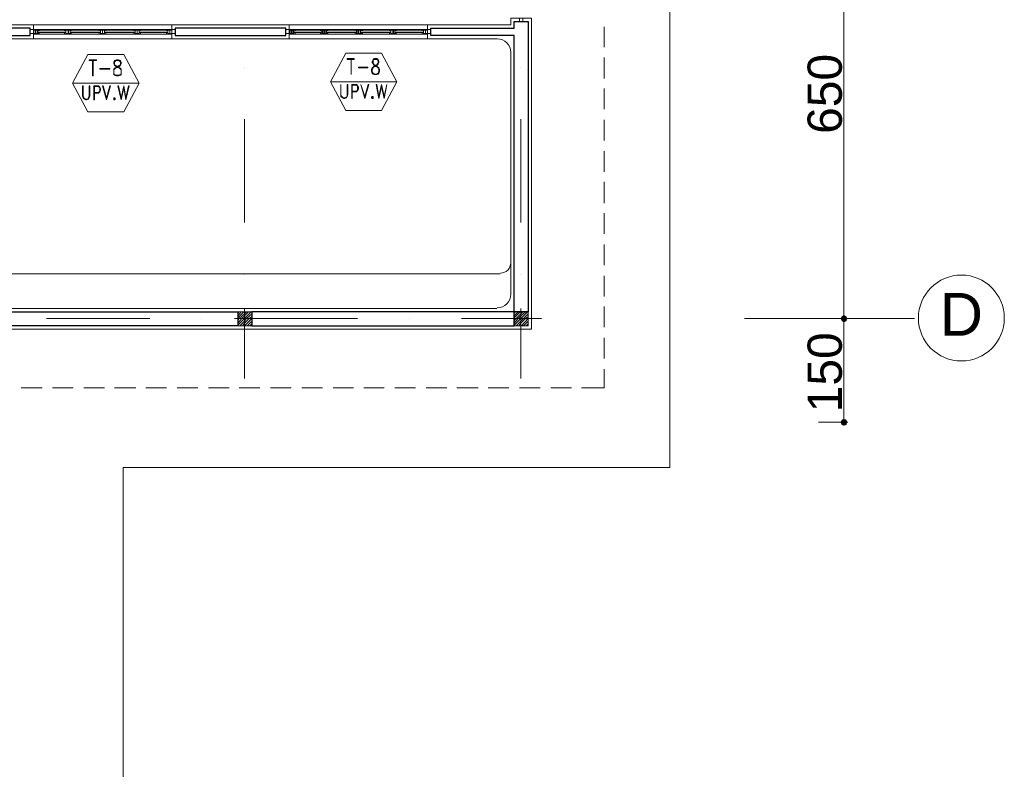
# Model space of a CAD drawing. Header units: metres. Extents: x 5.7 to 89.8, y 4 to 63.5.
# Tile 20 of 25: x 57.2 to 71.5, y 24 to 34.8. Entities that reach past the tile are written whole.
import ezdxf

# ---------------------------------------------------------------- set-up
doc = ezdxf.new("R2010")
doc.units = ezdxf.units.M
doc.header["$MEASUREMENT"] = 0
for name, color, linetype in [('PDF3_ax', 7, 'Continuous'), ('PDF3_column', 7, 'Continuous'), ('PDF3_dim', 7, 'Continuous'), ('PDF3_furn', 7, 'Continuous'), ('PDF3_khatchin', 7, 'Continuous'), ('PDF3_Layer5', 7, 'Continuous'), ('PDF3_Sym Tip Win', 7, 'Continuous'), ('PDF3_Text', 7, 'Continuous'), ('PDF3_W', 7, 'Continuous'), ('PDF3_wall', 7, 'Continuous'), ('PDF3_WIN', 7, 'Continuous')]:
    doc.layers.add(name, color=color, linetype=linetype)
doc.styles.add('PDF Arial', font='arial.ttf')

msp = doc.modelspace()

# ---------------------------------------------------------------- linework, layer by layer
at = {"layer": 'PDF3_ax', "lineweight": 9}
for points in [[(60.468, 34.13), (60.468, 34.13)], [(64.465, 34.13), (64.465, 34.13)], [(60.468, 33.379), (60.468, 31.886)], [(64.465, 33.379), (64.465, 31.886)], [(60.468, 31.134), (60.468, 31.134)], [(64.465, 31.134), (64.465, 31.134)], [(57.607, 30.499), (59.1, 30.499)], [(59.851, 30.499), (59.851, 30.499)], [(60.603, 30.499), (62.105, 30.499)], [(62.856, 30.499), (62.856, 30.499)], [(63.608, 30.499), (64.763, 30.499)], [(70.157, 30.499), (67.701, 30.499)], [(60.468, 30.383), (60.468, 29.632)], [(64.465, 30.383), (64.465, 29.632)]]:
    msp.add_lwpolyline(points, dxfattribs=at)
msp.add_circle((70.836, 30.504), 0.621, dxfattribs=at)
at = {"layer": 'PDF3_column', "lineweight": 18}
for points in [[(60.468, 30.643), (60.468, 30.345)], [(64.465, 30.643), (64.465, 30.345)], [(60.622, 30.499), (60.323, 30.499)], [(60.372, 30.576), (60.391, 30.595)], [(60.372, 30.537), (60.42, 30.595)], [(60.372, 30.508), (60.458, 30.595)], [(60.372, 30.47), (60.391, 30.499), (60.468, 30.566), (60.497, 30.595)], [(60.372, 30.431), (60.429, 30.499), (60.468, 30.537), (60.526, 30.595)], [(60.372, 30.402), (60.468, 30.499), (60.564, 30.595)], [(60.4, 30.393), (60.468, 30.46), (60.497, 30.499), (60.574, 30.566)], [(60.439, 30.393), (60.468, 30.431), (60.535, 30.499), (60.574, 30.528)], [(60.468, 30.499), (60.468, 30.499)], [(60.468, 30.393), (60.574, 30.499)], [(64.619, 30.499), (64.32, 30.499)], [(64.369, 30.576), (64.388, 30.595)], [(64.369, 30.537), (64.426, 30.595)], [(64.369, 30.508), (64.455, 30.595)], [(64.369, 30.47), (64.397, 30.499), (64.465, 30.566), (64.494, 30.595)], [(64.369, 30.431), (64.426, 30.499), (64.465, 30.537), (64.532, 30.595)], [(64.369, 30.402), (64.465, 30.499), (64.561, 30.595)], [(64.397, 30.393), (64.465, 30.46), (64.503, 30.499), (64.571, 30.566)], [(64.436, 30.393), (64.465, 30.431), (64.532, 30.499), (64.571, 30.528)], [(64.465, 30.499), (64.465, 30.499)], [(64.474, 30.393), (64.571, 30.499)], [(60.506, 30.393), (60.574, 30.46)], [(60.545, 30.393), (60.574, 30.422)], [(64.503, 30.393), (64.571, 30.46)], [(64.542, 30.393), (64.571, 30.422)]]:
    msp.add_lwpolyline(points, dxfattribs=at)
for points in [[(60.574, 30.393), (60.372, 30.393), (60.372, 30.595), (60.574, 30.595)], [(64.571, 30.393), (64.369, 30.393), (64.369, 30.595), (64.571, 30.595)]]:
    msp.add_lwpolyline(points, close=True, dxfattribs=at)
at = {"layer": 'PDF3_dim', "lineweight": 20}
for points in [[(69.136, 30.595), (69.136, 36.894)], [(69.136, 29.093), (69.136, 30.393)], [(68.77, 28.996), (69.194, 28.996)]]:
    msp.add_lwpolyline(points, dxfattribs=at)
msp.add_lwpolyline([(69.194, 30.499), (68.337, 30.499)], close=True, dxfattribs=at)
at = {"layer": 'PDF3_furn', "lineweight": 9}
msp.add_lwpolyline([(58.715, 28.341), (58.715, 17.343), (15.769, 17.343), (15.769, 52.15), (66.622, 52.15), (66.622, 28.341)], close=True, dxfattribs=at)
at = {"layer": 'PDF3_furn', "lineweight": 18}
msp.add_lwpolyline([(56.452, 31.144), (64.166, 31.144)], dxfattribs=at)
msp.add_arc((64.171, 31.303), 0.149, 270, 360, dxfattribs=at)
at = {"layer": 'PDF3_khatchin', "lineweight": 18}
for points in [[(65.669, 34.419), (65.669, 34.717)], [(65.669, 33.966), (65.669, 34.274)], [(65.669, 33.523), (65.669, 33.822)], [(65.669, 33.07), (65.669, 33.369)], [(65.669, 32.618), (65.669, 32.916)], [(65.669, 32.165), (65.669, 32.473)], [(65.669, 31.722), (65.669, 32.021)], [(65.669, 31.269), (65.669, 31.568)], [(65.669, 30.817), (65.669, 31.115)], [(65.669, 30.374), (65.669, 30.672)], [(65.669, 29.921), (65.669, 30.219)], [(65.341, 29.497), (65.669, 29.497), (65.669, 29.767)], [(57.241, 29.497), (57.54, 29.497)], [(57.694, 29.497), (57.993, 29.497)], [(58.147, 29.497), (58.445, 29.497)], [(58.59, 29.497), (58.898, 29.497)], [(59.042, 29.497), (59.341, 29.497)], [(59.495, 29.497), (59.794, 29.497)], [(59.948, 29.497), (60.246, 29.497)], [(60.391, 29.497), (60.689, 29.497)], [(60.844, 29.497), (61.142, 29.497)], [(61.296, 29.497), (61.595, 29.497)], [(61.749, 29.497), (62.047, 29.497)], [(62.192, 29.497), (62.49, 29.497)], [(62.645, 29.497), (62.943, 29.497)], [(63.097, 29.497), (63.396, 29.497)], [(63.54, 29.497), (63.848, 29.497)], [(63.993, 29.497), (64.291, 29.497)], [(64.446, 29.497), (64.744, 29.497)], [(64.898, 29.497), (65.197, 29.497)]]:
    msp.add_lwpolyline(points, dxfattribs=at)
at = {"layer": 'PDF3_Layer5', "lineweight": 13}
for points in [[(56.038, 34.746), (64.32, 34.746), (64.32, 34.842), (64.619, 34.842), (64.619, 30.345), (56.77, 30.345)], [(57.415, 34.746), (57.415, 34.544)], [(59.418, 34.746), (59.418, 34.544)], [(61.113, 34.746), (61.113, 34.544)], [(63.116, 34.746), (63.116, 34.544)], [(56.5, 34.544), (64.118, 34.544)], [(64.32, 34.342), (64.32, 30.846)], [(56.5, 30.643), (64.118, 30.643)]]:
    msp.add_lwpolyline(points, dxfattribs=at)
for centre, start, end in [((64.123, 34.346), 0.0055, 90), ((64.123, 30.85), 270, 0)]:
    msp.add_arc(centre, 0.197, start, end, dxfattribs=at)
at = {"layer": 'PDF3_Sym Tip Win', "lineweight": 18}
for points in [[(62.452, 33.504), (62.673, 33.918), (62.452, 34.332), (61.932, 34.332), (61.71, 33.918), (61.932, 33.504)], [(58.725, 33.484), (58.946, 33.899), (58.725, 34.313), (58.205, 34.313), (57.983, 33.899), (58.205, 33.484)], [(58.33, 34.226), (58.224, 34.226), (58.224, 34.236), (58.33, 34.236)], [(58.619, 34.236), (58.59, 34.226), (58.58, 34.197), (58.58, 34.178), (58.59, 34.159), (58.599, 34.149), (58.619, 34.13), (58.648, 34.12), (58.667, 34.111), (58.676, 34.101), (58.686, 34.082), (58.686, 34.043), (58.676, 34.024), (58.648, 34.014), (58.619, 34.014), (58.59, 34.024), (58.58, 34.043), (58.58, 34.082), (58.59, 34.101), (58.599, 34.111), (58.619, 34.12), (58.648, 34.13), (58.667, 34.149), (58.676, 34.159), (58.686, 34.178), (58.686, 34.197), (58.676, 34.226), (58.648, 34.236)], [(62.057, 34.245), (61.951, 34.245), (61.951, 34.255), (62.057, 34.255)], [(62.346, 34.255), (62.327, 34.245), (62.317, 34.216), (62.317, 34.197), (62.327, 34.178), (62.336, 34.168), (62.346, 34.159), (62.384, 34.139), (62.394, 34.13), (62.404, 34.12), (62.413, 34.101), (62.413, 34.072), (62.404, 34.043), (62.384, 34.033), (62.346, 34.033), (62.327, 34.043), (62.317, 34.072), (62.317, 34.101), (62.327, 34.12), (62.336, 34.13), (62.346, 34.139), (62.384, 34.159), (62.394, 34.168), (62.404, 34.178), (62.413, 34.197), (62.413, 34.216), (62.404, 34.245), (62.384, 34.255)], [(58.522, 34.101), (58.378, 34.101), (58.378, 34.111), (58.522, 34.111)], [(62.25, 34.12), (62.115, 34.12), (62.115, 34.13), (62.25, 34.13)], [(58.233, 33.86), (58.224, 33.86), (58.224, 33.716), (58.214, 33.687), (58.214, 33.677), (58.185, 33.667), (58.176, 33.667), (58.156, 33.677), (58.147, 33.687), (58.137, 33.716), (58.137, 33.86), (58.128, 33.86), (58.128, 33.716), (58.137, 33.687), (58.156, 33.667), (58.176, 33.658), (58.185, 33.658), (58.214, 33.667), (58.224, 33.687), (58.233, 33.716)], [(58.474, 33.658), (58.416, 33.86), (58.426, 33.86), (58.474, 33.687), (58.522, 33.86), (58.532, 33.86)], [(58.754, 33.658), (58.725, 33.831), (58.686, 33.658), (58.638, 33.86), (58.648, 33.86), (58.686, 33.687), (58.725, 33.86), (58.754, 33.687), (58.792, 33.86), (58.802, 33.86)], [(61.961, 33.879), (61.951, 33.879), (61.951, 33.735), (61.951, 33.706), (61.941, 33.696), (61.922, 33.687), (61.903, 33.687), (61.884, 33.696), (61.874, 33.706), (61.864, 33.735), (61.864, 33.879), (61.864, 33.735), (61.864, 33.706), (61.884, 33.687), (61.903, 33.677), (61.922, 33.677), (61.941, 33.687), (61.951, 33.706), (61.961, 33.735)], [(62.211, 33.677), (62.153, 33.879), (62.211, 33.706), (62.259, 33.879), (62.269, 33.879)], [(62.49, 33.677), (62.452, 33.85), (62.413, 33.677), (62.375, 33.879), (62.384, 33.879), (62.413, 33.706), (62.452, 33.879), (62.49, 33.706), (62.529, 33.879)], [(58.58, 33.687), (58.58, 33.677), (58.58, 33.667), (58.58, 33.658), (58.59, 33.658), (58.599, 33.667), (58.599, 33.677), (58.59, 33.687)], [(58.58, 33.677), (58.58, 33.667), (58.59, 33.667), (58.59, 33.677)], [(62.317, 33.706), (62.307, 33.696), (62.307, 33.687), (62.317, 33.677), (62.327, 33.677), (62.327, 33.687), (62.327, 33.696), (62.327, 33.706)], [(62.317, 33.696), (62.317, 33.687), (62.327, 33.687), (62.327, 33.696)]]:
    msp.add_lwpolyline(points, close=True, dxfattribs=at)
for points in [[(58.272, 34.226), (58.272, 34.005), (58.282, 34.005), (58.282, 34.226)], [(58.599, 34.226), (58.59, 34.197), (58.59, 34.178), (58.599, 34.159), (58.619, 34.149), (58.648, 34.13), (58.667, 34.12), (58.686, 34.101), (58.686, 34.082), (58.686, 34.043), (58.686, 34.024), (58.676, 34.014), (58.648, 34.005), (58.619, 34.005), (58.59, 34.014), (58.58, 34.024), (58.58, 34.043), (58.58, 34.082), (58.58, 34.101), (58.599, 34.12), (58.619, 34.13), (58.648, 34.149), (58.667, 34.159), (58.676, 34.178), (58.676, 34.197), (58.667, 34.226)], [(58.676, 34.207), (58.648, 34.226), (58.619, 34.226), (58.59, 34.207)], [(62.009, 34.245), (62.009, 34.024), (62.009, 34.245)], [(62.336, 34.245), (62.327, 34.216), (62.327, 34.197), (62.336, 34.178), (62.346, 34.168), (62.384, 34.159), (62.394, 34.139), (62.413, 34.12), (62.423, 34.101), (62.423, 34.072), (62.413, 34.043), (62.404, 34.033), (62.384, 34.024), (62.346, 34.024), (62.327, 34.033), (62.317, 34.043), (62.307, 34.072), (62.307, 34.101), (62.317, 34.12), (62.336, 34.139), (62.346, 34.159), (62.384, 34.168), (62.394, 34.178), (62.404, 34.197), (62.404, 34.216), (62.394, 34.245)], [(62.404, 34.236), (62.384, 34.245), (62.346, 34.245), (62.327, 34.236)], [(58.58, 34.033), (58.609, 34.014)], [(58.657, 34.014), (58.686, 34.033)], [(62.317, 34.053), (62.336, 34.033)], [(62.384, 34.033), (62.413, 34.053)], [(58.946, 33.899), (57.983, 33.899)], [(62.673, 33.918), (61.71, 33.918)], [(62.009, 34.024), (62.009, 34.024)], [(58.301, 33.754), (58.359, 33.754), (58.368, 33.764), (58.378, 33.773), (58.388, 33.793), (58.388, 33.822), (58.378, 33.841), (58.368, 33.85), (58.359, 33.86), (58.291, 33.86), (58.291, 33.658), (58.301, 33.658), (58.301, 33.85), (58.359, 33.85), (58.368, 33.841), (58.378, 33.822), (58.378, 33.793), (58.368, 33.773), (58.359, 33.764), (58.301, 33.764)], [(62.028, 33.773), (62.086, 33.773), (62.096, 33.783), (62.105, 33.793), (62.115, 33.812), (62.115, 33.841), (62.105, 33.86), (62.096, 33.87), (62.086, 33.879), (62.019, 33.879), (62.019, 33.677), (62.028, 33.677), (62.028, 33.87), (62.086, 33.87), (62.096, 33.86), (62.105, 33.841), (62.105, 33.812), (62.096, 33.793), (62.086, 33.783), (62.028, 33.783)]]:
    msp.add_lwpolyline(points, dxfattribs=at)
at = {"layer": 'PDF3_W', "lineweight": 9}
for points in [[(69.136, 30.547), (69.136, 30.595)], [(69.136, 30.441), (69.136, 30.393)], [(69.136, 29.044), (69.136, 29.093)]]:
    msp.add_lwpolyline(points, dxfattribs=at)
at = {"layer": 'PDF3_W', "transparency": 33554559}
for points in [[(69.107, 30.528), (69.136, 30.499), (69.088, 30.499)], [(69.136, 30.499), (69.107, 30.528), (69.088, 30.499)], [(69.136, 30.499), (69.088, 30.499), (69.107, 30.46)], [(69.088, 30.499), (69.107, 30.46), (69.136, 30.499)], [(69.136, 30.547), (69.107, 30.528), (69.136, 30.499)], [(69.136, 30.547), (69.136, 30.499), (69.107, 30.528)], [(69.107, 30.46), (69.136, 30.441), (69.136, 30.499)], [(69.107, 30.46), (69.136, 30.499), (69.136, 30.441)], [(69.174, 30.528), (69.136, 30.499), (69.136, 30.547)], [(69.174, 30.528), (69.136, 30.547), (69.136, 30.499)], [(69.184, 30.499), (69.174, 30.528), (69.136, 30.499)], [(69.136, 30.499), (69.184, 30.499), (69.174, 30.528)], [(69.136, 30.441), (69.136, 30.499), (69.174, 30.46)], [(69.136, 30.499), (69.174, 30.46), (69.184, 30.499)], [(69.136, 30.441), (69.174, 30.46), (69.136, 30.499)], [(69.174, 30.46), (69.136, 30.499), (69.184, 30.499)], [(69.136, 28.996), (69.107, 29.035), (69.088, 28.996)], [(69.088, 28.996), (69.107, 28.958), (69.136, 28.996)], [(69.136, 29.044), (69.136, 28.996), (69.107, 29.035)], [(69.107, 28.958), (69.136, 28.996), (69.136, 28.948)], [(69.174, 29.035), (69.136, 29.044), (69.136, 28.996)], [(69.136, 28.996), (69.184, 28.996), (69.174, 29.035)], [(69.136, 28.948), (69.174, 28.958), (69.136, 28.996)], [(69.174, 28.958), (69.136, 28.996), (69.184, 28.996)]]:
    msp.add_solid(points, dxfattribs=at)
at = {"layer": 'PDF3_wall', "lineweight": 30}
for points in [[(64.369, 30.393), (64.369, 34.592), (63.165, 34.592), (63.165, 34.698), (64.369, 34.698), (64.369, 34.794), (64.571, 34.794), (64.571, 30.595), (60.574, 30.595), (60.574, 30.393)], [(56.009, 32.396), (56.23, 32.396), (56.23, 34.592), (57.367, 34.592), (57.367, 34.698), (56.009, 34.698)], [(59.466, 34.592), (61.065, 34.592), (61.065, 34.698), (59.466, 34.698)]]:
    msp.add_lwpolyline(points, close=True, dxfattribs=at)
msp.add_lwpolyline([(56.567, 30.393), (56.567, 30.595), (60.372, 30.595), (60.372, 30.393), (56.673, 30.393), (56.673, 24.123)], dxfattribs=at)
at = {"layer": 'PDF3_WIN', "lineweight": 18}
for points in [[(64.494, 34.842), (64.494, 34.794), (64.446, 34.794), (64.446, 34.842)], [(57.415, 34.621), (57.367, 34.621), (57.367, 34.679), (57.415, 34.679)], [(57.415, 34.679), (57.415, 34.611), (57.444, 34.611), (57.444, 34.679)], [(57.444, 34.621), (57.444, 34.669), (57.424, 34.669), (57.424, 34.621)], [(57.501, 34.659), (57.482, 34.659), (57.482, 34.679), (57.482, 34.611), (57.444, 34.611), (57.444, 34.679), (57.482, 34.679), (57.501, 34.679)], [(57.453, 34.669), (57.473, 34.669), (57.473, 34.621), (57.453, 34.621)], [(57.492, 34.679), (57.492, 34.659), (57.482, 34.659), (57.482, 34.679)], [(57.492, 34.611), (57.492, 34.631), (57.482, 34.631), (57.482, 34.611)], [(57.501, 34.631), (57.501, 34.611), (57.482, 34.611), (57.482, 34.631)], [(57.887, 34.679), (57.867, 34.679), (57.867, 34.659), (57.887, 34.659)], [(57.867, 34.659), (57.867, 34.679), (57.887, 34.679), (57.887, 34.659)], [(57.887, 34.611), (57.867, 34.611), (57.867, 34.631), (57.887, 34.631)], [(57.867, 34.631), (57.867, 34.611), (57.887, 34.611), (57.887, 34.631)], [(57.916, 34.621), (57.916, 34.669), (57.887, 34.669), (57.887, 34.621)], [(57.925, 34.669), (57.945, 34.669), (57.945, 34.621), (57.925, 34.621)], [(57.964, 34.659), (57.964, 34.679), (57.945, 34.679), (57.945, 34.659)], [(57.964, 34.631), (57.964, 34.611), (57.945, 34.611), (57.945, 34.631)], [(57.964, 34.679), (57.964, 34.659), (57.954, 34.659), (57.954, 34.679)], [(57.964, 34.611), (57.964, 34.631), (57.954, 34.631), (57.954, 34.611)], [(58.388, 34.679), (58.368, 34.679), (58.368, 34.659), (58.388, 34.659)], [(58.368, 34.659), (58.368, 34.679), (58.388, 34.679), (58.388, 34.659)], [(58.388, 34.611), (58.368, 34.611), (58.368, 34.631), (58.388, 34.631)], [(58.368, 34.631), (58.368, 34.611), (58.388, 34.611), (58.388, 34.631)], [(58.416, 34.621), (58.388, 34.621), (58.388, 34.669), (58.416, 34.669), (58.445, 34.669), (58.445, 34.621), (58.416, 34.621), (58.416, 34.669)], [(58.465, 34.679), (58.465, 34.659), (58.445, 34.659), (58.445, 34.679)], [(58.465, 34.659), (58.465, 34.679), (58.445, 34.679), (58.445, 34.659)], [(58.465, 34.611), (58.465, 34.631), (58.445, 34.631), (58.445, 34.611)], [(58.465, 34.631), (58.465, 34.611), (58.445, 34.611), (58.445, 34.631)], [(58.888, 34.679), (58.869, 34.679), (58.869, 34.659), (58.888, 34.659)], [(58.869, 34.659), (58.869, 34.679), (58.888, 34.679), (58.888, 34.659)], [(58.888, 34.611), (58.869, 34.611), (58.869, 34.631), (58.888, 34.631)], [(58.869, 34.631), (58.869, 34.611), (58.888, 34.611), (58.888, 34.631)], [(58.917, 34.621), (58.888, 34.621), (58.888, 34.669), (58.917, 34.669), (58.946, 34.669), (58.946, 34.621), (58.917, 34.621), (58.917, 34.669)], [(58.965, 34.679), (58.965, 34.659), (58.946, 34.659), (58.946, 34.679)], [(58.965, 34.659), (58.965, 34.679), (58.946, 34.679), (58.946, 34.659)], [(58.965, 34.611), (58.965, 34.631), (58.946, 34.631), (58.946, 34.611)], [(58.965, 34.631), (58.965, 34.611), (58.946, 34.611), (58.946, 34.631)], [(59.36, 34.679), (59.341, 34.679), (59.341, 34.659), (59.36, 34.659)], [(59.341, 34.659), (59.341, 34.679), (59.36, 34.679), (59.36, 34.659)], [(59.36, 34.611), (59.341, 34.611), (59.341, 34.631), (59.36, 34.631)], [(59.341, 34.631), (59.341, 34.611), (59.36, 34.611), (59.36, 34.631)], [(59.389, 34.621), (59.36, 34.621), (59.36, 34.669), (59.389, 34.669), (59.418, 34.669), (59.418, 34.621), (59.389, 34.621), (59.389, 34.669)], [(59.466, 34.621), (59.418, 34.621), (59.418, 34.679), (59.466, 34.679)], [(61.113, 34.621), (61.065, 34.621), (61.065, 34.679), (61.113, 34.679)], [(61.113, 34.679), (61.113, 34.611), (61.152, 34.611), (61.152, 34.679)], [(61.142, 34.621), (61.142, 34.669), (61.123, 34.669), (61.123, 34.621)], [(61.2, 34.659), (61.181, 34.659), (61.181, 34.679), (61.181, 34.611), (61.152, 34.611), (61.152, 34.679), (61.181, 34.679), (61.2, 34.679)], [(61.152, 34.669), (61.171, 34.669), (61.171, 34.621), (61.152, 34.621)], [(61.2, 34.679), (61.2, 34.659), (61.181, 34.659), (61.181, 34.679)], [(61.2, 34.611), (61.2, 34.631), (61.181, 34.631), (61.181, 34.611)], [(61.2, 34.631), (61.2, 34.611), (61.181, 34.611), (61.181, 34.631)], [(61.585, 34.679), (61.566, 34.679), (61.566, 34.659), (61.585, 34.659)], [(61.566, 34.659), (61.566, 34.679), (61.585, 34.679), (61.585, 34.659)], [(61.585, 34.611), (61.566, 34.611), (61.566, 34.631), (61.585, 34.631)], [(61.566, 34.631), (61.566, 34.611), (61.585, 34.611), (61.585, 34.631)], [(61.614, 34.621), (61.614, 34.669), (61.595, 34.669), (61.595, 34.621)], [(61.624, 34.669), (61.643, 34.669), (61.643, 34.621), (61.624, 34.621)], [(61.662, 34.679), (61.662, 34.659), (61.653, 34.659), (61.653, 34.679)], [(61.672, 34.659), (61.672, 34.679), (61.653, 34.679), (61.653, 34.659)], [(61.662, 34.611), (61.662, 34.631), (61.653, 34.631), (61.653, 34.611)], [(61.672, 34.631), (61.672, 34.611), (61.653, 34.611), (61.653, 34.631)], [(62.086, 34.679), (62.067, 34.679), (62.067, 34.659), (62.086, 34.659)], [(62.067, 34.659), (62.067, 34.679), (62.086, 34.679), (62.086, 34.659)], [(62.086, 34.611), (62.067, 34.611), (62.067, 34.631), (62.086, 34.631)], [(62.067, 34.631), (62.067, 34.611), (62.086, 34.611), (62.086, 34.631)], [(62.115, 34.621), (62.115, 34.669), (62.096, 34.669), (62.096, 34.621)], [(62.124, 34.669), (62.144, 34.669), (62.144, 34.621), (62.124, 34.621)], [(62.173, 34.659), (62.173, 34.679), (62.144, 34.679), (62.144, 34.659)], [(62.173, 34.631), (62.173, 34.611), (62.144, 34.611), (62.144, 34.631)], [(62.163, 34.679), (62.163, 34.659), (62.153, 34.659), (62.153, 34.679)], [(62.163, 34.611), (62.163, 34.631), (62.153, 34.631), (62.153, 34.611)], [(62.587, 34.679), (62.567, 34.679), (62.567, 34.659), (62.587, 34.659)], [(62.567, 34.659), (62.567, 34.679), (62.587, 34.679), (62.587, 34.659)], [(62.587, 34.611), (62.567, 34.611), (62.567, 34.631), (62.587, 34.631)], [(62.567, 34.631), (62.567, 34.611), (62.587, 34.611), (62.587, 34.631)], [(62.616, 34.621), (62.616, 34.669), (62.587, 34.669), (62.587, 34.621)], [(62.625, 34.669), (62.645, 34.669), (62.645, 34.621), (62.625, 34.621)], [(62.664, 34.659), (62.664, 34.679), (62.645, 34.679), (62.645, 34.659)], [(62.664, 34.631), (62.664, 34.611), (62.645, 34.611), (62.645, 34.631)], [(62.664, 34.679), (62.664, 34.659), (62.654, 34.659), (62.654, 34.679)], [(62.664, 34.611), (62.664, 34.631), (62.654, 34.631), (62.654, 34.611)], [(63.059, 34.679), (63.039, 34.679), (63.039, 34.659), (63.059, 34.659)], [(63.039, 34.659), (63.039, 34.679), (63.059, 34.679), (63.059, 34.659)], [(63.059, 34.611), (63.039, 34.611), (63.039, 34.631), (63.059, 34.631)], [(63.039, 34.631), (63.039, 34.611), (63.059, 34.611), (63.059, 34.631)], [(63.088, 34.621), (63.059, 34.621), (63.059, 34.669), (63.088, 34.669), (63.116, 34.669), (63.116, 34.621), (63.088, 34.621), (63.088, 34.669)], [(63.165, 34.621), (63.116, 34.621), (63.116, 34.679), (63.165, 34.679)]]:
    msp.add_lwpolyline(points, close=True, dxfattribs=at)
for points in [[(57.453, 34.679), (57.434, 34.679), (57.453, 34.679)], [(57.453, 34.611), (57.434, 34.611), (57.453, 34.611)], [(57.867, 34.679), (57.501, 34.679)], [(57.867, 34.659), (57.501, 34.659)], [(57.867, 34.631), (57.501, 34.631)], [(57.867, 34.611), (57.501, 34.611)], [(57.887, 34.621), (57.887, 34.679), (57.916, 34.679), (57.916, 34.611), (57.887, 34.611)], [(57.906, 34.679), (57.925, 34.679), (57.906, 34.679)], [(57.906, 34.611), (57.925, 34.611), (57.906, 34.611)], [(57.945, 34.611), (57.916, 34.611), (57.916, 34.679), (57.945, 34.679), (57.945, 34.621)], [(59.341, 34.679), (57.964, 34.679)], [(58.388, 34.659), (57.964, 34.659)], [(58.388, 34.631), (57.964, 34.631)], [(58.407, 34.611), (57.964, 34.611)], [(58.388, 34.621), (58.388, 34.679), (58.416, 34.679), (58.416, 34.621)], [(58.407, 34.679), (58.426, 34.679), (58.407, 34.679)], [(58.407, 34.611), (58.426, 34.611), (58.407, 34.611)], [(58.416, 34.611), (58.416, 34.679), (58.445, 34.679), (58.445, 34.621)], [(59.341, 34.611), (58.426, 34.611)], [(58.888, 34.659), (58.445, 34.659)], [(58.888, 34.631), (58.445, 34.631)], [(58.888, 34.621), (58.888, 34.679), (58.917, 34.679), (58.917, 34.621)], [(58.908, 34.679), (58.927, 34.679), (58.908, 34.679)], [(58.908, 34.611), (58.927, 34.611), (58.908, 34.611)], [(58.917, 34.611), (58.917, 34.679), (58.946, 34.679), (58.946, 34.621)], [(59.341, 34.659), (58.946, 34.659)], [(59.341, 34.631), (58.946, 34.631)], [(59.36, 34.611), (59.389, 34.611), (59.389, 34.679), (59.36, 34.679), (59.36, 34.621)], [(59.38, 34.679), (59.399, 34.679), (59.38, 34.679)], [(59.399, 34.621), (59.389, 34.621), (59.38, 34.621)], [(59.399, 34.611), (59.38, 34.611)], [(59.389, 34.621), (59.389, 34.679), (59.418, 34.679), (59.418, 34.611), (59.389, 34.611)], [(61.161, 34.679), (61.142, 34.679), (61.161, 34.679)], [(61.161, 34.611), (61.142, 34.611), (61.161, 34.611)], [(61.566, 34.679), (61.2, 34.679)], [(61.566, 34.659), (61.2, 34.659)], [(61.566, 34.631), (61.2, 34.631)], [(61.566, 34.611), (61.2, 34.611)], [(61.585, 34.621), (61.585, 34.679), (61.614, 34.679), (61.614, 34.611), (61.585, 34.611)], [(61.604, 34.679), (61.624, 34.679), (61.604, 34.679)], [(61.604, 34.611), (61.624, 34.611), (61.604, 34.611)], [(61.653, 34.611), (61.614, 34.611), (61.614, 34.679), (61.653, 34.679), (61.653, 34.621)], [(63.039, 34.679), (61.672, 34.679)], [(62.086, 34.659), (61.672, 34.659)], [(62.086, 34.631), (61.672, 34.631)], [(62.105, 34.611), (61.672, 34.611)], [(62.086, 34.621), (62.086, 34.679), (62.115, 34.679), (62.115, 34.621)], [(62.105, 34.679), (62.124, 34.679), (62.105, 34.679)], [(62.105, 34.611), (62.124, 34.611), (62.105, 34.611)], [(62.115, 34.611), (62.115, 34.679), (62.144, 34.679), (62.144, 34.621)], [(63.039, 34.611), (62.124, 34.611)], [(62.587, 34.659), (62.144, 34.659)], [(62.587, 34.631), (62.144, 34.631)], [(62.587, 34.621), (62.587, 34.679), (62.616, 34.679), (62.616, 34.621)], [(62.606, 34.679), (62.625, 34.679), (62.606, 34.679)], [(62.606, 34.611), (62.625, 34.611), (62.606, 34.611)], [(62.616, 34.611), (62.616, 34.679), (62.645, 34.679), (62.645, 34.621)], [(63.039, 34.659), (62.645, 34.659)], [(63.039, 34.631), (62.645, 34.631)], [(63.059, 34.611), (63.088, 34.611), (63.088, 34.679), (63.059, 34.679), (63.059, 34.621)], [(63.078, 34.679), (63.097, 34.679), (63.078, 34.679)], [(63.097, 34.621), (63.088, 34.621), (63.078, 34.621)], [(63.097, 34.611), (63.078, 34.611)], [(63.088, 34.621), (63.088, 34.679), (63.116, 34.679), (63.116, 34.611), (63.088, 34.611)]]:
    msp.add_lwpolyline(points, dxfattribs=at)

# ---------------------------------------------------------------- texts
at = {"layer": 'PDF3_Text', "char_height": 0.4964, "attachment_point": 7, "rotation": 90, "style": 'PDF Arial'}
for s, insert in [('650', (69.115, 33.167)), ('150', (69.115, 29.141))]:
    msp.add_mtext(s, dxfattribs=dict(at, insert=insert))
at = {"layer": 'PDF3_Text', "insert": (70.523, 30.248), "char_height": 0.62, "attachment_point": 7, "style": 'PDF Arial'}
msp.add_mtext('D', dxfattribs=at)

doc.saveas('drawing.dxf')
